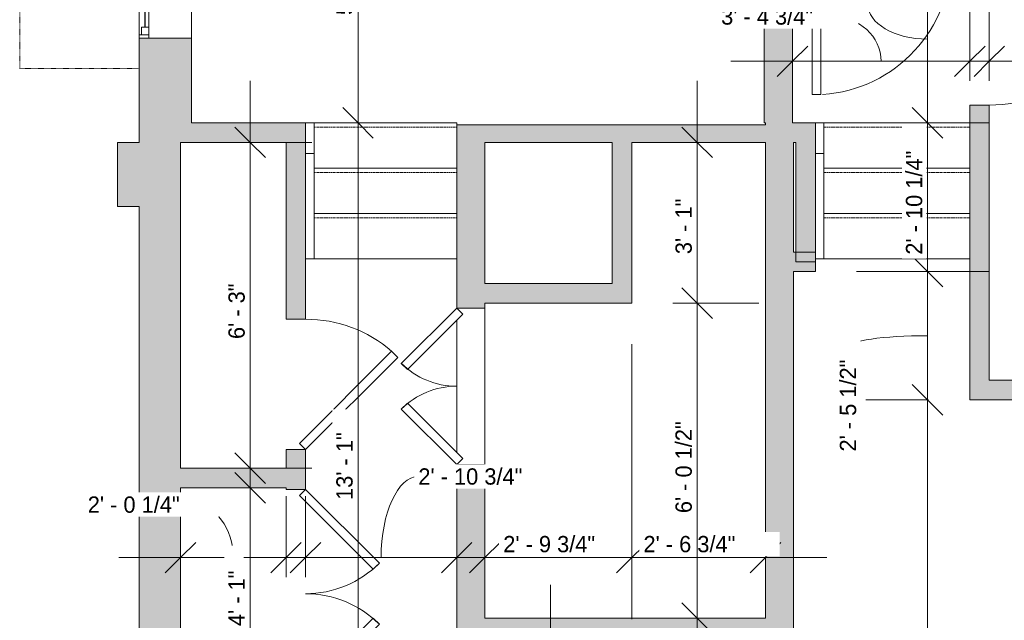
# Model space of a CAD drawing. Header units: inches. Extents: x -268 to 77, y -121 to 756.
# Tile 2 of 7: x -268 to -42, y 29 to 167. Entities that reach past the tile are written whole.
import ezdxf

# ---------------------------------------------------------------- set-up
doc = ezdxf.new("R2010")
doc.units = ezdxf.units.IN
doc.header["$MEASUREMENT"] = 0
doc.linetypes.add('Dash', pattern=[0.23622, 0.11811, -0.11811])
doc.linetypes.add('Overhead', pattern=[0.15625, 0.09375, -0.0625])
for name, color, linetype, lineweight in [('A-ANNO-DIMS', 211, 'Continuous', 9), ('A-ANNO-DIMS-120', 211, 'Continuous', 9), ('A-AREA', 32, 'Continuous', 9), ('A-DOOR', 31, 'Continuous', 9), ('A-FLOR', 192, 'Continuous', 9), ('A-FLOR-HRAL', 11, 'Continuous', 9), ('A-GLAZ', 151, 'Continuous', 9), ('A-WALL', 90, 'Continuous', 9), ('A-WALL-PATT', 111, 'Continuous', 9), ('S-STRS', 90, 'Continuous', 9)]:
    doc.layers.add(name, color=color, linetype=linetype, lineweight=lineweight)
doc.styles.add('Inter', font='txt', dxfattribs={"height": 3.75})
doc.dimstyles.new('Linear_-_1_32__Inter__Imperial__SMALL', dxfattribs={"dimscale": 12, "dimtxt": 4.967999, "dimasz": 0.585938, "dimexe": 1.181102, "dimexo": 0.787402, "dimgap": 0, "dimtad": 1, "dimrnd": 0.25, "dimzin": 1, "dimdsep": 46, "dimlunit": 4, "dimtxsty": 'Inter', "dimblk1": 'OBLIQUE', "dimblk2": 'OBLIQUE', "dimsah": 1, "dimcen": 0.09, "dimdle": 1.181102, "dimazin": 0, "dimtfac": 1, "dimtdec": 4, "dimtix": 1, "dimtmove": 0, "dimatfit": 3, "dimfxl": 1, "dimtvp": 1, "dimtfill": 1, "dimfrac": 2, "dimtolj": 1, "dimtzin": 0, "dimarcsym": 2})
doc.dimstyles.new('Linear_-_1_32__Inter__Imperial__SMALL_1', dxfattribs={"dimscale": 12, "dimtxt": 4.967999, "dimasz": 0.585938, "dimexe": 1.181102, "dimexo": 0.787402, "dimgap": 0, "dimtad": 1, "dimrnd": 0.25, "dimzin": 1, "dimdsep": 46, "dimlunit": 4, "dimtxsty": 'Inter', "dimblk1": 'OBLIQUE', "dimblk2": 'OBLIQUE', "dimsah": 1, "dimcen": 0.09, "dimdle": 1.181102, "dimazin": 0, "dimtfac": 1, "dimtdec": 4, "dimtix": 1, "dimtmove": 1, "dimatfit": 3, "dimfxl": 1, "dimtvp": 1, "dimtfill": 1, "dimfrac": 2, "dimtolj": 1, "dimtzin": 0, "dimarcsym": 2})

# ---------------------------------------------------------------- blocks, each defined once
blk = doc.blocks.new('Top Rail Type - Top Rail_Internal_-4253303-Lower Floor Dimension Plan')
at = {"layer": 'A-FLOR-HRAL'}
for p, q in [((-202.48, 143.5), (-200.52, 143.5)), ((-202.48, 136.45), (-202.48, 143.5)), ((-200.52, 143.5), (-200.52, 136.45)), ((-200.52, 136.45), (-202.48, 136.45))]:
    blk.add_line(p, q, dxfattribs=at)
blk = doc.blocks.new('Top Rail Type - Top Rail_Internal_-V1-Lower Floor Dimension Plan')
at = {"layer": 'A-FLOR-HRAL'}
for p, q in [((-200.52, 143.5), (-202.48, 143.5)), ((-202.48, 143.5), (-202.48, 112.21)), ((-200.52, 143.5), (-200.52, 112.21)), ((-200.52, 112.21), (-202.48, 112.21))]:
    blk.add_line(p, q, dxfattribs=at)
blk = doc.blocks.new('Top Rail Type - Top Rail_Internal_-4253370-Lower Floor Dimension Plan')
at = {"layer": 'A-FLOR-HRAL'}
for p, q in [((-85.23, 143.5), (-83.27, 143.5)), ((-85.23, 136.45), (-85.23, 143.5)), ((-83.27, 143.5), (-83.27, 136.45)), ((-83.27, 136.45), (-85.23, 136.45))]:
    blk.add_line(p, q, dxfattribs=at)
blk = doc.blocks.new('Top Rail Type - Top Rail_Internal_-V2-Lower Floor Dimension Plan')
at = {"layer": 'A-FLOR-HRAL'}
for p, q in [((-83.27, 143.5), (-85.23, 143.5)), ((-85.23, 143.5), (-85.23, 112.21)), ((-83.27, 143.5), (-83.27, 112.21)), ((-83.27, 112.21), (-85.23, 112.21))]:
    blk.add_line(p, q, dxfattribs=at)
blk = doc.blocks.new('Planitar - Single Door_Flush Panel - 2_-8_ x 6_-8_-4239218-Lower Floor Dimension Plan')
at = {"layer": 'A-DOOR', "lineweight": 18}
for p, q in [((13.99, 3.25), (13.99, 35.25)), ((16, 35.25), (13.99, 35.25)), ((16, 3.25), (16, 35.25)), ((16, 3.25), (13.99, 3.25))]:
    blk.add_line(p, q, dxfattribs=at)
at = {"layer": 'A-DOOR'}
blk.add_arc((15.77, 3.55), 31.77, 93.8608, 180.5412, dxfattribs=at)
blk = doc.blocks.new('Planitar - Single Door_Flush Panel - 2_-6_ x 6_-8_-4264625-Lower Floor Dimension Plan')
at = {"layer": 'A-DOOR', "lineweight": 18}
for p, q in [((12.99, -2.25), (12.99, -32.25)), ((15, -2.25), (12.99, -2.25)), ((15, -2.25), (15, -32.25)), ((15, -32.25), (12.99, -32.25))]:
    blk.add_line(p, q, dxfattribs=at)
at = {"layer": 'A-DOOR'}
blk.add_arc((14.77, -2.55), 29.77, 179.4225, 266.009, dxfattribs=at)
blk = doc.blocks.new('Planitar-Fixed - Default 1-4266130-Lower Floor Dimension Plan')
at = {"layer": 'A-GLAZ', "lineweight": 18}
for p, q in [((-35, 6.51), (-34.25, 6.51)), ((-34.25, 6.51), (-34.25, 4.28)), ((-34.25, 6.01), (-32.52, 6.01)), ((-32.52, 6.01), (-32.52, 4.28)), ((32.52, 6.01), (32.52, 4.28)), ((34.25, 6.01), (32.52, 6.01)), ((34.25, 6.51), (34.25, 4.28)), ((34.96, 6.51), (34.25, 6.51)), ((-34.25, 4.28), (-32.52, 4.28)), ((32.52, 4.28), (34.25, 4.28)), ((-35, -5.49), (-33.74, -5.49)), ((35, -5.49), (33.74, -5.49))]:
    blk.add_line(p, q, dxfattribs=at)
at = {"layer": 'A-GLAZ'}
for p, q in [((-35, 6.51), (35, 6.51)), ((-35, 6.51), (-35, 4.28)), ((35, 4.28), (35, 6.51)), ((35, 4.28), (-35, 4.28)), ((-35, 4.28), (-35, -5.49)), ((35, 4.28), (-35, 4.28)), ((-35, 4.28), (35, 4.28)), ((-35, 4.28), (-35, -5.49)), ((35, -5.49), (35, 4.28)), ((35, -5.49), (35, 4.28)), ((-35, -5.49), (35, -5.49)), ((35, -5.49), (-35, -5.49))]:
    blk.add_line(p, q, dxfattribs=at)
at = {"layer": 'A-GLAZ', "lineweight": 25}
blk.add_line((-32.52, 5.15), (32.52, 5.15), dxfattribs=at)
blk = doc.blocks.new('Planitar - Single Door_Flush Panel - 2_-6_ x 6_-8_ 45-4266296-Lower Floor Dimension Plan')
at = {"layer": 'A-DOOR', "lineweight": 18}
for p, q in [((-6.21, 23.46), (-7.63, 22.04)), ((15, 2.25), (-6.21, 23.46)), ((13.58, 0.83), (-7.63, 22.04)), ((15, 2.25), (13.58, 0.83))]:
    blk.add_line(p, q, dxfattribs=at)
at = {"layer": 'A-DOOR'}
blk.add_arc((14.46, 2.55), 29.46, 138.5745, 180.5753, dxfattribs=at)
blk = doc.blocks.new('Planitar - Double Door_Flush Panel - 3_-0_ x 6_-8_-4388888-Lower Floor Dimension Plan')
at = {"layer": 'A-DOOR', "lineweight": 18}
for p, q in [((-18, 3.25), (-5.27, 15.98)), ((-5.27, 15.98), (-3.88, 14.59)), ((5.27, 15.98), (3.88, 14.59)), ((18, 3.25), (5.27, 15.98)), ((-3.88, 14.59), (-16.61, 1.86)), ((3.88, 14.59), (16.61, 1.86)), ((-16.61, 1.86), (-18, 3.25)), ((16.61, 1.86), (18, 3.25))]:
    blk.add_line(p, q, dxfattribs=at)
at = {"layer": 'A-DOOR'}
for centre, start, end in [((-18, 3.25), 0, 45), ((18, 3.25), 135, 180)]:
    blk.add_arc(centre, 18, start, end, dxfattribs=at)
blk = doc.blocks.new('Planitar - Double Door_Flush Panel - 4_-0_ x 6_-8_-4388903-Lower Floor Dimension Plan')
at = {"layer": 'A-DOOR', "lineweight": 18}
for p, q in [((-24, 2.25), (-7.03, 19.22)), ((-7.03, 19.22), (-5.64, 17.83)), ((7.03, 19.22), (5.64, 17.83)), ((24, 2.25), (7.03, 19.22)), ((-5.64, 17.83), (-22.61, 0.86)), ((5.64, 17.83), (22.61, 0.86)), ((-22.61, 0.86), (-24, 2.25)), ((22.61, 0.86), (24, 2.25))]:
    blk.add_line(p, q, dxfattribs=at)
at = {"layer": 'A-DOOR'}
for centre, start, end in [((-24, 2.25), 0, 45), ((24, 2.25), 135, 180)]:
    blk.add_arc(centre, 24, start, end, dxfattribs=at)
blk = doc.blocks.new('DIMBLOCK1-Lower Floor Dimension Plan')
at = {"layer": 'A-ANNO-DIMS-120', "lineweight": 35}
for p, q in [((-190.44, 208.5), (-193.95, 212.02)), ((-190.44, 208.5), (-186.92, 204.98)), ((-190.44, 143.5), (-193.95, 147.02)), ((-190.44, 143.5), (-186.92, 139.98))]:
    blk.add_line(p, q, dxfattribs=at)
at = {"layer": 'A-ANNO-DIMS-120'}
for p, q in [((-106.45, 208.5), (-204.61, 208.5)), ((-190.44, 129.33), (-190.44, 208.5)), ((-190.44, 208.5), (-106.45, 208.5)), ((-193.05, 143.5), (-176.26, 143.5)), ((-190.44, 143.5), (-193.05, 143.5))]:
    blk.add_line(p, q, dxfattribs=at)
at = {"layer": 'A-ANNO-DIMS-120', "color": 0, "insert": (-195.43, 168.3), "char_height": 3.75, "width": 18.481, "attachment_point": 1, "rotation": 90, "line_spacing_factor": 0.9936, "style": 'Inter', "bg_fill": 3, "box_fill_scale": 1.25, "bg_fill_color": 256, "bg_fill_true_color": 13158600, "bg_fill_transparency": 0}
blk.add_mtext('5\' - 5"', dxfattribs=at)
blk = doc.blocks.new('_Oblique')
at = {"color": 0, "linetype": 'ByBlock', "lineweight": -2}
blk.add_line((-0.5, -0.5), (0.5, 0.5), dxfattribs=at)
blk = doc.blocks.new('DIMBLOCK25-Lower Floor Dimension Plan')
at = {"layer": 'A-ANNO-DIMS-120'}
for p, q in [((-45.25, 153.17), (-45.25, 171.82)), ((37.5, 148.2), (37.5, 171.82)), ((-59.42, 157.65), (51.67, 157.65)), ((-45.25, 157.65), (-45.25, 153.17)), ((37.5, 157.65), (37.5, 148.2))]:
    blk.add_line(p, q, dxfattribs=at)
at = {"layer": 'A-ANNO-DIMS-120', "lineweight": 35}
for p, q in [((-45.25, 157.65), (-41.73, 161.16)), ((37.5, 157.65), (41.02, 161.16)), ((-45.25, 157.65), (-48.77, 154.13)), ((37.5, 157.65), (33.98, 154.13))]:
    blk.add_line(p, q, dxfattribs=at)
at = {"layer": 'A-ANNO-DIMS-120', "color": 0, "insert": (-17.63, 162.64), "char_height": 3.75, "width": 33.0124, "attachment_point": 1, "line_spacing_factor": 0.9936, "style": 'Inter', "bg_fill": 3, "box_fill_scale": 1.25, "bg_fill_color": 256, "bg_fill_true_color": 13158600, "bg_fill_transparency": 0}
blk.add_mtext('6\' - 10 3/4"', dxfattribs=at)
blk = doc.blocks.new('DIMBLOCK26-Lower Floor Dimension Plan')
at = {"layer": 'A-ANNO-DIMS-120'}
for p, q in [((-90.5, 153.17), (-90.5, 171.82)), ((-49.75, 153.17), (-49.75, 171.82)), ((-104.67, 157.65), (-35.58, 157.65)), ((-90.5, 157.65), (-90.5, 153.17)), ((-49.75, 157.65), (-49.75, 153.17))]:
    blk.add_line(p, q, dxfattribs=at)
at = {"layer": 'A-ANNO-DIMS-120', "lineweight": 35}
for p, q in [((-90.5, 157.65), (-86.98, 161.16)), ((-49.75, 157.65), (-46.23, 161.16)), ((-90.5, 157.65), (-94.02, 154.13)), ((-49.75, 157.65), (-53.27, 154.13))]:
    blk.add_line(p, q, dxfattribs=at)
at = {"layer": 'A-ANNO-DIMS-120'}
blk.add_ellipse((-81.4, 157.65), major_axis=(11.27, 0), ratio=0.914461, start_param=0, end_param=1.570796, dxfattribs=at)
at = {"layer": 'A-ANNO-DIMS-120', "color": 0, "insert": (-106.92, 169.84), "char_height": 3.75, "width": 30.6277, "attachment_point": 1, "line_spacing_factor": 0.9936, "style": 'Inter', "bg_fill": 3, "box_fill_scale": 1.25, "bg_fill_color": 256, "bg_fill_true_color": 13158600, "bg_fill_transparency": 0}
blk.add_mtext('3\' - 4 3/4"', dxfattribs=at)
blk = doc.blocks.new('DIMBLOCK28-Lower Floor Dimension Plan')
at = {"layer": 'A-ANNO-DIMS-120', "lineweight": 35}
for p, q in [((-59.44, 79.75), (-62.96, 83.27)), ((-59.44, 79.75), (-55.93, 76.23)), ((-59.44, -84.75), (-62.96, -81.23)), ((-59.44, -84.75), (-55.93, -88.27))]:
    blk.add_line(p, q, dxfattribs=at)
at = {"layer": 'A-ANNO-DIMS-120'}
for p, q in [((-59.2, 79.75), (-73.62, 79.75)), ((-59.44, -84.75), (-59.44, 79.75)), ((-59.44, 79.75), (-59.2, 79.75)), ((-55.8, -84.75), (-73.62, -84.75)), ((-59.44, -84.75), (-55.8, -84.75))]:
    blk.add_line(p, q, dxfattribs=at)
at = {"layer": 'A-ANNO-DIMS-120', "color": 0, "insert": (-64.43, -15.6), "char_height": 3.75, "width": 31.4474, "attachment_point": 1, "rotation": 90, "line_spacing_factor": 0.9936, "style": 'Inter', "bg_fill": 3, "box_fill_scale": 1.25, "bg_fill_color": 256, "bg_fill_true_color": 13158600, "bg_fill_transparency": 0}
blk.add_mtext('13\' - 8 1/2"', dxfattribs=at)
blk = doc.blocks.new('DIMBLOCK29-Lower Floor Dimension Plan')
at = {"layer": 'A-ANNO-DIMS-120', "lineweight": 35}
for p, q in [((-59.44, 109.25), (-62.96, 112.77)), ((-59.44, 109.25), (-55.93, 105.73)), ((-59.44, 79.75), (-62.96, 83.27)), ((-59.44, 79.75), (-55.93, 76.23))]:
    blk.add_line(p, q, dxfattribs=at)
at = {"layer": 'A-ANNO-DIMS-120'}
for p, q in [((-75.8, 109.25), (-45.27, 109.25)), ((-59.44, 109.25), (-75.8, 109.25)), ((-59.44, 79.75), (-59.44, 109.25)), ((-59.2, 79.75), (-73.62, 79.75)), ((-59.44, 79.75), (-59.2, 79.75))]:
    blk.add_line(p, q, dxfattribs=at)
blk.add_ellipse((-59.44, 91.9), major_axis=(-18.3, 0), ratio=0.142221, start_param=4.712389, end_param=6.283185, dxfattribs=at)
at = {"layer": 'A-ANNO-DIMS-120', "color": 0, "insert": (-79.63, 67.86), "char_height": 3.75, "width": 28.8392, "attachment_point": 1, "rotation": 90, "line_spacing_factor": 0.9936, "style": 'Inter', "bg_fill": 3, "box_fill_scale": 1.25, "bg_fill_color": 256, "bg_fill_true_color": 13158600, "bg_fill_transparency": 0}
blk.add_mtext('2\' - 5 1/2"', dxfattribs=at)
blk = doc.blocks.new('DIMBLOCK30-Lower Floor Dimension Plan')
at = {"layer": 'A-ANNO-DIMS-120', "lineweight": 35}
for p, q in [((-59.44, 143.5), (-62.96, 147.02)), ((-59.44, 143.5), (-55.93, 139.98)), ((-59.44, 109.25), (-62.96, 112.77)), ((-59.44, 109.25), (-55.93, 105.73))]:
    blk.add_line(p, q, dxfattribs=at)
at = {"layer": 'A-ANNO-DIMS-120'}
for p, q in [((-75.8, 143.5), (-45.27, 143.5)), ((-59.44, 143.5), (-75.8, 143.5)), ((-59.44, 109.25), (-59.44, 143.5)), ((-75.8, 109.25), (-45.27, 109.25)), ((-59.44, 109.25), (-75.8, 109.25))]:
    blk.add_line(p, q, dxfattribs=at)
at = {"layer": 'A-ANNO-DIMS-120', "color": 0, "insert": (-64.43, 113.15), "char_height": 3.75, "width": 31.7455, "attachment_point": 1, "rotation": 90, "line_spacing_factor": 0.9936, "style": 'Inter', "bg_fill": 3, "box_fill_scale": 1.25, "bg_fill_color": 256, "bg_fill_true_color": 13158600, "bg_fill_transparency": 0}
blk.add_mtext('2\' - 10 1/4"', dxfattribs=at)
blk = doc.blocks.new('DIMBLOCK31-Lower Floor Dimension Plan')
at = {"layer": 'A-ANNO-DIMS-120'}
for p, q in [((-59.44, 143.5), (-59.44, 196.17)), ((-54.97, 182), (-73.62, 182)), ((-59.44, 182), (-54.97, 182)), ((-75.8, 143.5), (-45.27, 143.5)), ((-59.44, 143.5), (-75.8, 143.5))]:
    blk.add_line(p, q, dxfattribs=at)
at = {"layer": 'A-ANNO-DIMS-120', "lineweight": 35}
for p, q in [((-59.44, 182), (-62.96, 185.52)), ((-59.44, 182), (-55.93, 178.48)), ((-59.44, 143.5), (-62.96, 147.02)), ((-59.44, 143.5), (-55.93, 139.98))]:
    blk.add_line(p, q, dxfattribs=at)
at = {"layer": 'A-ANNO-DIMS-120'}
blk.add_ellipse((-59.44, 170.87), major_axis=(-13.79, 0), ratio=0.588878, start_param=0, end_param=1.570796, dxfattribs=at)
at = {"layer": 'A-ANNO-DIMS-120', "color": 0, "insert": (-75.12, 170.87), "char_height": 3.75, "width": 28.9138, "attachment_point": 1, "rotation": 90, "line_spacing_factor": 0.9936, "style": 'Inter', "bg_fill": 3, "box_fill_scale": 1.25, "bg_fill_color": 256, "bg_fill_true_color": 13158600, "bg_fill_transparency": 0}
blk.add_mtext('3\' - 2 1/2"', dxfattribs=at)
blk = doc.blocks.new('DIMBLOCK39-Lower Floor Dimension Plan')
at = {"layer": 'A-ANNO-DIMS-120'}
for p, q in [((-146.17, -27.67), (-146.17, 37.17)), ((-141.69, 23), (-160.34, 23)), ((-146.17, 23), (-141.69, 23)), ((-141.69, -13.5), (-160.34, -13.5)), ((-146.17, -13.5), (-141.69, -13.5))]:
    blk.add_line(p, q, dxfattribs=at)
at = {"layer": 'A-ANNO-DIMS-120', "lineweight": 35}
for p, q in [((-146.17, 23), (-149.68, 26.52)), ((-146.17, 23), (-142.65, 19.48)), ((-146.17, -13.5), (-149.68, -9.98)), ((-146.17, -13.5), (-142.65, -17.02))]:
    blk.add_line(p, q, dxfattribs=at)
at = {"layer": 'A-ANNO-DIMS-120', "color": 0, "insert": (-151.16, -7.33), "char_height": 3.75, "width": 28.9883, "attachment_point": 1, "rotation": 90, "line_spacing_factor": 0.9936, "style": 'Inter', "bg_fill": 3, "box_fill_scale": 1.25, "bg_fill_color": 256, "bg_fill_true_color": 13158600, "bg_fill_transparency": 0}
blk.add_mtext('3\' - 0 1/2"', dxfattribs=at)
blk = doc.blocks.new('DIMBLOCK48-Lower Floor Dimension Plan')
at = {"layer": 'A-ANNO-DIMS-120'}
for p, q in [((-231.25, 38.95), (-231.25, 57.6)), ((-207, 38.95), (-207, 57.6)), ((-245.42, 43.43), (-192.83, 43.43)), ((-231.25, 43.43), (-231.25, 38.95)), ((-207, 43.43), (-207, 38.95))]:
    blk.add_line(p, q, dxfattribs=at)
at = {"layer": 'A-ANNO-DIMS-120', "lineweight": 35}
for p, q in [((-231.25, 43.43), (-227.73, 46.94)), ((-207, 43.43), (-203.48, 46.94)), ((-231.25, 43.43), (-234.77, 39.91)), ((-207, 43.43), (-210.52, 39.91))]:
    blk.add_line(p, q, dxfattribs=at)
at = {"layer": 'A-ANNO-DIMS-120'}
blk.add_ellipse((-228.25, 43.43), major_axis=(0, 12.19), ratio=0.748478, start_param=4.712389, end_param=6.283185, dxfattribs=at)
at = {"layer": 'A-ANNO-DIMS-120', "color": 0, "insert": (-252.59, 57.51), "char_height": 3.75, "width": 29.2118, "attachment_point": 1, "line_spacing_factor": 0.9936, "style": 'Inter', "bg_fill": 3, "box_fill_scale": 1.25, "bg_fill_color": 256, "bg_fill_true_color": 13158600, "bg_fill_transparency": 0}
blk.add_mtext('2\' - 0 1/4"', dxfattribs=at)
blk = doc.blocks.new('DIMBLOCK49-Lower Floor Dimension Plan')
at = {"layer": 'A-ANNO-DIMS-120'}
for p, q in [((-215.26, -3.67), (-215.26, 73.67)), ((-210.79, 59.5), (-229.44, 59.5)), ((-215.26, 59.5), (-210.79, 59.5)), ((-210.79, 10.5), (-229.44, 10.5)), ((-215.26, 10.5), (-210.79, 10.5))]:
    blk.add_line(p, q, dxfattribs=at)
at = {"layer": 'A-ANNO-DIMS-120', "lineweight": 35}
for p, q in [((-215.26, 59.5), (-218.78, 63.02)), ((-215.26, 59.5), (-211.75, 55.98)), ((-215.26, 10.5), (-218.78, 14.02)), ((-215.26, 10.5), (-211.75, 6.98))]:
    blk.add_line(p, q, dxfattribs=at)
at = {"layer": 'A-ANNO-DIMS-120', "color": 0, "insert": (-220.25, 27.67), "char_height": 3.75, "width": 17.5867, "attachment_point": 1, "rotation": 90, "line_spacing_factor": 0.9936, "style": 'Inter', "bg_fill": 3, "box_fill_scale": 1.25, "bg_fill_color": 256, "bg_fill_true_color": 13158600, "bg_fill_transparency": 0}
blk.add_mtext('4\' - 1"', dxfattribs=at)
blk = doc.blocks.new('DIMBLOCK50-Lower Floor Dimension Plan')
at = {"layer": 'A-ANNO-DIMS-120'}
for p, q in [((-215.26, 153.17), (-215.26, 49.83)), ((-219.74, 139), (-201.09, 139)), ((-215.26, 139), (-219.74, 139)), ((-219.74, 64), (-201.09, 64)), ((-215.26, 64), (-219.74, 64))]:
    blk.add_line(p, q, dxfattribs=at)
at = {"layer": 'A-ANNO-DIMS-120', "lineweight": 35}
for p, q in [((-215.26, 139), (-218.78, 142.52)), ((-215.26, 139), (-211.75, 135.48)), ((-215.26, 64), (-218.78, 67.52)), ((-215.26, 64), (-211.75, 60.48))]:
    blk.add_line(p, q, dxfattribs=at)
at = {"layer": 'A-ANNO-DIMS-120', "color": 0, "insert": (-220.25, 93.74), "char_height": 3.75, "width": 18.63, "attachment_point": 1, "rotation": 90, "line_spacing_factor": 0.9936, "style": 'Inter', "bg_fill": 3, "box_fill_scale": 1.25, "bg_fill_color": 256, "bg_fill_true_color": 13158600, "bg_fill_transparency": 0}
blk.add_mtext('6\' - 3"', dxfattribs=at)
blk = doc.blocks.new('DIMBLOCK51-Lower Floor Dimension Plan')
at = {"layer": 'A-ANNO-DIMS-120'}
for p, q in [((-202.5, 38.95), (-202.5, 57.6)), ((-167.75, 38.95), (-167.75, 57.6)), ((-216.67, 43.43), (-153.58, 43.43)), ((-202.5, 43.43), (-202.5, 38.95)), ((-167.75, 43.43), (-167.75, 38.95))]:
    blk.add_line(p, q, dxfattribs=at)
at = {"layer": 'A-ANNO-DIMS-120', "lineweight": 35}
for p, q in [((-202.5, 43.43), (-198.98, 46.94)), ((-167.75, 43.43), (-164.23, 46.94)), ((-202.5, 43.43), (-206.02, 39.91)), ((-167.75, 43.43), (-171.27, 39.91))]:
    blk.add_line(p, q, dxfattribs=at)
at = {"layer": 'A-ANNO-DIMS-120'}
blk.add_ellipse((-176.56, 43.43), major_axis=(0, 18.67), ratio=0.458593, start_param=0, end_param=1.570796, dxfattribs=at)
at = {"layer": 'A-ANNO-DIMS-120', "color": 0, "insert": (-176.56, 63.98), "char_height": 3.75, "width": 33.0124, "attachment_point": 1, "line_spacing_factor": 0.9936, "style": 'Inter', "bg_fill": 3, "box_fill_scale": 1.25, "bg_fill_color": 256, "bg_fill_true_color": 13158600, "bg_fill_transparency": 0}
blk.add_mtext('2\' - 10 3/4"', dxfattribs=at)
blk = doc.blocks.new('DIMBLOCK52-Lower Floor Dimension Plan')
at = {"layer": 'A-ANNO-DIMS-120'}
for p, q in [((-190.44, 157.67), (-190.44, -27.67)), ((-193.05, 143.5), (-176.26, 143.5)), ((-190.44, 143.5), (-193.05, 143.5)), ((-194.92, -13.5), (-176.26, -13.5)), ((-190.44, -13.5), (-194.92, -13.5))]:
    blk.add_line(p, q, dxfattribs=at)
at = {"layer": 'A-ANNO-DIMS-120', "lineweight": 35}
for p, q in [((-190.44, 143.5), (-193.95, 147.02)), ((-190.44, 143.5), (-186.92, 139.98)), ((-190.44, -13.5), (-193.95, -9.98)), ((-190.44, -13.5), (-186.92, -17.02))]:
    blk.add_line(p, q, dxfattribs=at)
at = {"layer": 'A-ANNO-DIMS-120', "color": 0, "insert": (-195.43, 56.71), "char_height": 3.75, "width": 19.8968, "attachment_point": 1, "rotation": 90, "line_spacing_factor": 0.9936, "style": 'Inter', "bg_fill": 3, "box_fill_scale": 1.25, "bg_fill_color": 256, "bg_fill_true_color": 13158600, "bg_fill_transparency": 0}
blk.add_mtext('13\' - 1"', dxfattribs=at)
blk = doc.blocks.new('DIMBLOCK53-Lower Floor Dimension Plan')
at = {"layer": 'A-ANNO-DIMS-120'}
for p, q in [((-127.5, 92.55), (-127.5, 29.26)), ((-127.5, 43.43), (-127.5, 92.55)), ((-161.25, 38.95), (-161.25, 57.6)), ((-175.42, 43.43), (-127.5, 43.43)), ((-161.25, 43.43), (-161.25, 38.95))]:
    blk.add_line(p, q, dxfattribs=at)
at = {"layer": 'A-ANNO-DIMS-120', "lineweight": 35}
for p, q in [((-161.25, 43.43), (-157.73, 46.94)), ((-127.5, 43.43), (-123.98, 46.94)), ((-161.25, 43.43), (-164.77, 39.91)), ((-127.5, 43.43), (-131.02, 39.91))]:
    blk.add_line(p, q, dxfattribs=at)
at = {"layer": 'A-ANNO-DIMS-120', "color": 0, "insert": (-157.04, 48.42), "char_height": 3.75, "width": 30.4042, "attachment_point": 1, "line_spacing_factor": 0.9936, "style": 'Inter', "bg_fill": 3, "box_fill_scale": 1.25, "bg_fill_color": 256, "bg_fill_true_color": 13158600, "bg_fill_transparency": 0}
blk.add_mtext('2\' - 9 3/4"', dxfattribs=at)
blk = doc.blocks.new('DIMBLOCK54-Lower Floor Dimension Plan')
at = {"layer": 'A-ANNO-DIMS-120'}
for p, q in [((-127.5, 92.55), (-127.5, 29.26)), ((-127.5, 43.43), (-127.5, 92.55)), ((-96.75, 38.95), (-96.75, 57.6)), ((-127.5, 43.43), (-82.58, 43.43)), ((-96.75, 43.43), (-96.75, 38.95))]:
    blk.add_line(p, q, dxfattribs=at)
at = {"layer": 'A-ANNO-DIMS-120', "lineweight": 35}
for p, q in [((-127.5, 43.43), (-123.98, 46.94)), ((-96.75, 43.43), (-93.23, 46.94)), ((-127.5, 43.43), (-131.02, 39.91)), ((-96.75, 43.43), (-100.27, 39.91))]:
    blk.add_line(p, q, dxfattribs=at)
at = {"layer": 'A-ANNO-DIMS-120', "color": 0, "insert": (-124.79, 48.42), "char_height": 3.75, "width": 30.4042, "attachment_point": 1, "line_spacing_factor": 0.9936, "style": 'Inter', "bg_fill": 3, "box_fill_scale": 1.25, "bg_fill_color": 256, "bg_fill_true_color": 13158600, "bg_fill_transparency": 0}
blk.add_mtext('2\' - 6 3/4"', dxfattribs=at)
blk = doc.blocks.new('DIMBLOCK55-Lower Floor Dimension Plan')
at = {"layer": 'A-ANNO-DIMS-120'}
for p, q in [((-112.44, 153.17), (-112.44, 102)), ((-116.91, 139), (-98.26, 139)), ((-112.44, 139), (-116.91, 139)), ((-118.05, 102), (-98.26, 102)), ((-112.44, 102), (-118.05, 102))]:
    blk.add_line(p, q, dxfattribs=at)
at = {"layer": 'A-ANNO-DIMS-120', "lineweight": 35}
for p, q in [((-112.44, 139), (-115.95, 142.52)), ((-112.44, 139), (-108.92, 135.48)), ((-112.44, 102), (-115.95, 105.52)), ((-112.44, 102), (-108.92, 98.48))]:
    blk.add_line(p, q, dxfattribs=at)
at = {"layer": 'A-ANNO-DIMS-120', "color": 0, "insert": (-117.43, 113.27), "char_height": 3.75, "width": 17.3632, "attachment_point": 1, "rotation": 90, "line_spacing_factor": 0.9936, "style": 'Inter', "bg_fill": 3, "box_fill_scale": 1.25, "bg_fill_color": 256, "bg_fill_true_color": 13158600, "bg_fill_transparency": 0}
blk.add_mtext('3\' - 1"', dxfattribs=at)
blk = doc.blocks.new('DIMBLOCK56-Lower Floor Dimension Plan')
at = {"layer": 'A-ANNO-DIMS-120', "lineweight": 35}
for p, q in [((-112.44, 102), (-115.95, 105.52)), ((-112.44, 102), (-108.92, 98.48)), ((-112.44, 29.5), (-115.95, 33.02)), ((-112.44, 29.5), (-108.92, 25.98))]:
    blk.add_line(p, q, dxfattribs=at)
at = {"layer": 'A-ANNO-DIMS-120'}
for p, q in [((-118.05, 102), (-98.26, 102)), ((-112.44, 102), (-118.05, 102)), ((-112.44, 102), (-112.44, 15.33)), ((-116.91, 29.5), (-98.26, 29.5)), ((-112.44, 29.5), (-116.91, 29.5))]:
    blk.add_line(p, q, dxfattribs=at)
at = {"layer": 'A-ANNO-DIMS-120', "color": 0, "insert": (-117.43, 53.67), "char_height": 3.75, "width": 28.9883, "attachment_point": 1, "rotation": 90, "line_spacing_factor": 0.9936, "style": 'Inter', "bg_fill": 3, "box_fill_scale": 1.25, "bg_fill_color": 256, "bg_fill_true_color": 13158600, "bg_fill_transparency": 0}
blk.add_mtext('6\' - 0 1/2"', dxfattribs=at)

msp = doc.modelspace()

# ---------------------------------------------------------------- hatches: boundary and pattern name
at = {"layer": 'A-WALL-PATT'}
h = msp.add_hatch(color=9, dxfattribs=at)
h.paths.add_polyline_path([(-238.518, 145.25), (-228.75, 145.25), (-228.75, 163), (-240.75, 163), (-240.75, 145.25)], flags=0)
h.paths.add_polyline_path([(-240.75, 233), (-228.75, 233), (-228.75, 250.188), (-240.75, 250.188)], flags=0)
h.paths.add_polyline_path([(-228.75, 280.188), (-228.75, 334.75), (-240.75, 334.75), (-240.75, 280.188)], flags=0)
h = msp.add_hatch(color=9, dxfattribs=at)
h.paths.add_polyline_path([(-45.25, 143), (-45.25, 147.594), (-49.75, 147.594), (-49.75, 143)], flags=0)
h.paths.add_polyline_path([(-49.75, 177.594), (-45.25, 177.594), (-45.25, 218.25), (-49.75, 218.25), (-49.75, 182)], flags=0)
h.paths.add_polyline_path([(-45.25, 248.25), (-45.25, 261.438), (-49.75, 261.438), (-49.75, 248.25)], flags=0)
h.paths.add_polyline_path([(-49.75, 291.438), (-45.25, 291.438), (-45.25, 332.25), (-49.75, 332.25), (-49.75, 317.288)], flags=0)
for points in [[(-90.5, 143.5), (-90.5, 185.25), (-97, 185.25), (-97, 143.5), (-95.75, 143.5)], [(-228.75, 139), (-228.75, 145.25), (-240.75, 145.25), (-240.75, 139), (-231.25, 139)], [(-207, 139), (-202.5, 139), (-202.5, 143.5), (-228.75, 143.5), (-228.75, 139)], [(-96.75, 139), (-96.75, 143), (-161.25, 143), (-161.25, 139), (-127.5, 139)], [(-90.25, 139), (-85.25, 139), (-85.25, 143.5), (-96.75, 143.5), (-96.75, 139), (-95.75, 139)], [(-45.25, 84.25), (-45.25, 143), (-49.75, 143), (-49.75, 84.25)], [(-240.75, 124.25), (-231.25, 124.25), (-231.25, 139), (-245.75, 139), (-245.75, 124.25)], [(-127.5, 102), (-127.5, 139), (-132, 139), (-132, 102)], [(-95.75, 29.5), (-90.25, 29.5), (-90.25, 139), (-96.75, 139), (-96.75, 29.5)], [(-85.25, 111.5), (-85.25, 139), (-89.75, 139), (-89.75, 111.5)], [(-240.75, 10.5), (-231.25, 10.5), (-231.25, 124.25), (-240.75, 124.25), (-240.75, 71.844)], [(-85.25, 109.25), (-85.25, 113.75), (-90.25, 113.75), (-90.25, 109.25)], [(-132, 102), (-132, 106.5), (-161.25, 106.5), (-161.25, 102)], [(37.5, 79.75), (37.5, 84.25), (-49.75, 84.25), (-49.75, 79.75), (-0.875, 79.75)], [(-207, 59.5), (-207, 64), (-231.25, 64), (-231.25, 59.5)], [(-94.75, 23), (-90.25, 23), (-90.25, 29.5), (-163.25, 29.5), (-163.25, 23), (-95.75, 23)]]:
    msp.add_hatch(color=9, dxfattribs=at).paths.add_polyline_path(points, flags=0)
h = msp.add_hatch(color=9, dxfattribs=at)
h.paths.add_polyline_path([(-167.75, 29.5), (-161.25, 29.5), (-161.25, 64.875), (-167.75, 64.875)], flags=0)
h.paths.add_polyline_path([(-161.25, 100.875), (-161.25, 143), (-167.75, 143), (-167.75, 100.875)], flags=0)
h = msp.add_hatch(color=9, dxfattribs=at)
h.paths.add_polyline_path([(-202.5, -18), (-202.5, 11.125), (-207, 11.125), (-207, -18)], flags=0)
h.paths.add_polyline_path([(-207, 59.125), (-202.5, 59.125), (-202.5, 68.281), (-207, 68.281), (-207, 59.5)], flags=0)
h.paths.add_polyline_path([(-202.5, 98.281), (-202.5, 139), (-207, 139), (-207, 98.281)], flags=0)
h = msp.add_hatch(color=9, dxfattribs=at)
h.paths.add_polyline_path([(-167.75, -48.5), (-163.25, -48.5), (-163.25, -10.75), (-167.75, -10.75), (-167.75, -18)], flags=0)
h.paths.add_polyline_path([(-167.75, 21.25), (-163.25, 21.25), (-163.25, 29.5), (-167.75, 29.5)], flags=0)

# ---------------------------------------------------------------- linework, layer by layer
at = {"layer": 'A-AREA', "linetype": 'Dash'}
for p, q in [((-268.25, 171.741), (-268.25, 156.03)), ((-268.25, 156.03), (-240.75, 156.03))]:
    msp.add_line(p, q, dxfattribs=at)
at = {"layer": 'A-FLOR'}
for p, q in [((-167.75, 112.208), (-200.516, 112.208)), ((-49.75, 112.208), (-83.266, 112.208))]:
    msp.add_line(p, q, dxfattribs=at)
at = {"layer": 'A-WALL'}
for p, q in [((-97, 208.5), (-97, 143.5)), ((-90.5, 143.5), (-90.5, 182)), ((-240.75, 163), (-240.75, 139)), ((-228.75, 143.5), (-228.75, 163)), ((-49.75, 147.594), (-49.75, 79.75)), ((-45.25, 147.594), (-49.75, 147.594)), ((-45.25, 84.25), (-45.25, 147.594)), ((-202.5, 143.5), (-228.75, 143.5)), ((-202.5, 98.281), (-202.5, 143.5)), ((-167.75, 143), (-167.75, 100.875)), ((-96.75, 143), (-167.75, 143)), ((-97, 143.5), (-96.75, 143.5)), ((-96.75, 143.5), (-96.75, 143)), ((-85.25, 143.5), (-90.5, 143.5)), ((-85.25, 109.25), (-85.25, 143.5)), ((-245.75, 139), (-245.75, 124.25)), ((-240.75, 139), (-245.75, 139)), ((-231.25, 139), (-207, 139)), ((-231.25, 64), (-231.25, 139)), ((-207, 139), (-207, 98.281)), ((-161.25, 106.5), (-161.25, 139)), ((-161.25, 139), (-132, 139)), ((-132, 139), (-132, 106.5)), ((-127.5, 139), (-96.75, 139)), ((-127.5, 102), (-127.5, 139)), ((-96.75, 139), (-96.75, 29.5)), ((-90.25, 113.75), (-90.25, 139)), ((-90.25, 139), (-89.75, 139)), ((-89.75, 139), (-89.75, 111.5)), ((-245.75, 124.25), (-240.75, 124.25)), ((-240.75, 124.25), (-240.75, -112.75)), ((-85.25, 113.75), (-90.25, 113.75)), ((-89.75, 111.5), (-85.25, 111.5)), ((-90.25, 18.75), (-90.25, 109.25)), ((-90.25, 109.25), (-85.25, 109.25)), ((-132, 106.5), (-161.25, 106.5)), ((-161.25, 102), (-161.25, 29.5)), ((-161.25, 102), (-127.5, 102)), ((-167.75, 100.875), (-161.25, 100.875)), ((-207, 98.281), (-202.5, 98.281)), ((-167.75, 67.659), (-167.75, 98.091)), ((37.5, 84.25), (-45.25, 84.25)), ((-49.75, 79.75), (37.5, 79.75)), ((-207, 68.281), (-207, 64)), ((-202.5, 68.281), (-207, 68.281)), ((-202.5, 59.125), (-202.5, 68.281)), ((-207, 64), (-231.25, 64)), ((-167.75, 64.875), (-167.75, 21.25)), ((-161.25, 64.875), (-167.75, 64.875)), ((-231.25, 59.5), (-207, 59.5)), ((-231.25, 10.5), (-231.25, 59.5)), ((-207, 59.5), (-207, 59.125)), ((-207, 59.125), (-202.5, 59.125)), ((-96.75, 29.5), (-161.25, 29.5))]:
    msp.add_line(p, q, dxfattribs=at)
at = {"layer": 'S-STRS'}
for p, q in [((-167.75, 143.5), (-200.516, 143.5)), ((-167.75, 143.5), (-167.75, 143)), ((-49.75, 143.5), (-83.266, 143.5)), ((-167.75, 133.069), (-200.516, 133.069)), ((-49.75, 133.069), (-83.266, 133.069)), ((-167.75, 122.639), (-200.516, 122.639)), ((-49.75, 122.639), (-83.266, 122.639)), ((-167.75, 112.208), (-200.516, 112.208)), ((-49.75, 112.208), (-83.266, 112.208))]:
    msp.add_line(p, q, dxfattribs=at)
at = {"layer": 'S-STRS', "linetype": 'Overhead'}
for p, q in [((-167.75, 142.516), (-200.516, 142.516)), ((-49.75, 142.516), (-83.266, 142.516)), ((-167.75, 132.085), (-200.516, 132.085)), ((-49.75, 132.085), (-83.266, 132.085)), ((-167.75, 121.654), (-200.516, 121.654)), ((-49.75, 121.654), (-83.266, 121.654))]:
    msp.add_line(p, q, dxfattribs=at)

# ---------------------------------------------------------------- block references
at = {"layer": 'A-DOOR'}
for name, p, rotation in [('Planitar - Single Door_Flush Panel - 2_-8_ x 6_-8_-4239218-Lower Floor Dimension Plan', (-69.969, 185.25), 180), ('Planitar - Single Door_Flush Panel - 2_-6_ x 6_-8_-4264625-Lower Floor Dimension Plan', (-47.5, 162.594), 89.99999999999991), ('Planitar - Double Door_Flush Panel - 3_-0_ x 6_-8_-4388888-Lower Floor Dimension Plan', (-164.5, 82.875), 89.99999999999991), ('Planitar - Single Door_Flush Panel - 2_-6_ x 6_-8_ 45-4266296-Lower Floor Dimension Plan', (-204.75, 83.281), 269.9999999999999), ('Planitar - Double Door_Flush Panel - 4_-0_ x 6_-8_-4388903-Lower Floor Dimension Plan', (-204.75, 35.125), 269.9999999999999)]:
    msp.add_blockref(name, p, dxfattribs=dict(at, rotation=rotation))
at = {"layer": 'A-FLOR-HRAL'}
for name in ['Top Rail Type - Top Rail_Internal_-4253303-Lower Floor Dimension Plan', 'Top Rail Type - Top Rail_Internal_-V1-Lower Floor Dimension Plan', 'Top Rail Type - Top Rail_Internal_-4253370-Lower Floor Dimension Plan', 'Top Rail Type - Top Rail_Internal_-V2-Lower Floor Dimension Plan']:
    msp.add_blockref(name, (0, 0), dxfattribs=at)
at = {"layer": 'A-GLAZ', "rotation": 89.99999999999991}
msp.add_blockref('Planitar-Fixed - Default 1-4266130-Lower Floor Dimension Plan', (-234.238, 198), dxfattribs=at)

# ---------------------------------------------------------------- next in the draw order: dimensions: what is measured, and where the dimension line sits
at = {"layer": 'A-ANNO-DIMS'}
for base, p1, p2, override, picture, middle in [((-190.438, 208.5), (-202.5, 143.5), (-97, 208.5), {"dimpost": '<>', "dimfxl": 123.916302}, 'DIMBLOCK1-Lower Floor Dimension Plan', (-192.338, 176)), ((-59.442, 79.75), (-65.25, -84.75), (-49.75, 79.75), {"dimpost": '<>', "dimfxl": 165.228629}, 'DIMBLOCK28-Lower Floor Dimension Plan', (-61.687, -2.5)), ((-146.169, 23), (-151.141, -13.5), (-151.141, 23), {"dimpost": '<>', "dimfxl": 36.5}, 'DIMBLOCK39-Lower Floor Dimension Plan', (-148.414, 4.75))]:
    dim = msp.add_linear_dim(base=base, p1=p1, p2=p2, angle=90, dimstyle='Linear_-_1_32__Inter__Imperial__SMALL', override=override, dxfattribs=at)
    dim.commit()
    dim.dimension.update_dxf_attribs({"geometry": picture, "text_midpoint": middle})
dim = msp.add_linear_dim(base=(37.5, 157.647), p1=(-45.25, 162.619), p2=(37.5, 138.75), dimstyle='Linear_-_1_32__Inter__Imperial__SMALL', override={"dimpost": '<>', "dimfxl": 86.123746}, dxfattribs=at)
dim.commit()
dim.dimension.update_dxf_attribs({"geometry": 'DIMBLOCK25-Lower Floor Dimension Plan', "text_midpoint": (-3.875, 159.892)})
dim = msp.add_linear_dim(base=(-207, 43.428), p1=(-231.25, 48.4), p2=(-207, 48.4), dimstyle='Linear_-_1_32__Inter__Imperial__SMALL_1', override={"dimpost": '<>', "dimfxl": 24.25}, dxfattribs=at)
dim.commit()
dim.dimension.update_dxf_attribs({"geometry": 'DIMBLOCK48-Lower Floor Dimension Plan', "text_midpoint": (-237.988, 55.008), "dimtype": 160})

# ---------------------------------------------------------------- next in the draw order: dimensions: what is measured, and where the dimension line sits
dim = msp.add_linear_dim(base=(-49.75, 157.647), p1=(-90.5, 162.619), p2=(-49.75, 162.619), dimstyle='Linear_-_1_32__Inter__Imperial__SMALL_1', override={"dimpost": '<>', "dimfxl": 40.75}, dxfattribs=at)
dim.commit()
dim.dimension.update_dxf_attribs({"geometry": 'DIMBLOCK26-Lower Floor Dimension Plan', "text_midpoint": (-91.606, 167.342), "dimtype": 160})
dim = msp.add_linear_dim(base=(-59.442, 109.25), p1=(-49.75, 79.75), p2=(-85.25, 109.25), angle=90, dimstyle='Linear_-_1_32__Inter__Imperial__SMALL_1', override={"dimpost": '<>', "dimfxl": 46.15734}, dxfattribs=at)
dim.commit()
dim.dimension.update_dxf_attribs({"geometry": 'DIMBLOCK29-Lower Floor Dimension Plan', "text_midpoint": (-77.132, 82.284), "dimtype": 160, "text_rotation": 90})
dim = msp.add_linear_dim(base=(-215.263, 59.5), p1=(-220.234, 10.5), p2=(-220.234, 59.5), angle=90, dimstyle='Linear_-_1_32__Inter__Imperial__SMALL', override={"dimpost": '<>', "dimfxl": 49}, dxfattribs=at)
dim.commit()
dim.dimension.update_dxf_attribs({"geometry": 'DIMBLOCK49-Lower Floor Dimension Plan', "text_midpoint": (-217.138, 35)})

# ---------------------------------------------------------------- next in the draw order: dimensions: what is measured, and where the dimension line sits
for base, p1, p2, override, picture, middle in [((-215.263, 64), (-210.291, 139), (-210.291, 64), {"dimpost": '<>', "dimfxl": 75}, 'DIMBLOCK50-Lower Floor Dimension Plan', (-217.188, 101.5)), ((-59.442, 143.5), (-85.25, 109.25), (-85.25, 143.5), {"dimpost": '<>', "dimfxl": 34.25}, 'DIMBLOCK30-Lower Floor Dimension Plan', (-61.687, 126.375))]:
    dim = msp.add_linear_dim(base=base, p1=p1, p2=p2, angle=90, dimstyle='Linear_-_1_32__Inter__Imperial__SMALL', override=override, dxfattribs=at)
    dim.commit()
    dim.dimension.update_dxf_attribs({"geometry": picture, "text_midpoint": middle})

# ---------------------------------------------------------------- next in the draw order: dimensions: what is measured, and where the dimension line sits
dim = msp.add_linear_dim(base=(-59.442, 182), p1=(-85.25, 143.5), p2=(-64.414, 182), angle=90, dimstyle='Linear_-_1_32__Inter__Imperial__SMALL_1', override={"dimpost": '<>', "dimfxl": 43.776453}, dxfattribs=at)
dim.commit()
dim.dimension.update_dxf_attribs({"geometry": 'DIMBLOCK31-Lower Floor Dimension Plan', "text_midpoint": (-72.616, 185.325), "dimtype": 160, "text_rotation": 90})
dim = msp.add_linear_dim(base=(-167.75, 43.428), p1=(-202.5, 48.4), p2=(-167.75, 48.4), dimstyle='Linear_-_1_32__Inter__Imperial__SMALL_1', override={"dimpost": '<>', "dimfxl": 34.75}, dxfattribs=at)
dim.commit()
dim.dimension.update_dxf_attribs({"geometry": 'DIMBLOCK51-Lower Floor Dimension Plan', "text_midpoint": (-160.058, 61.482), "dimtype": 160})

# ---------------------------------------------------------------- next in the draw order: dimensions: what is measured, and where the dimension line sits
dim = msp.add_linear_dim(base=(-190.438, -13.5), p1=(-202.5, 143.5), p2=(-185.466, -13.5), angle=90, dimstyle='Linear_-_1_32__Inter__Imperial__SMALL', override={"dimpost": '<>', "dimfxl": 157.921332}, dxfattribs=at)
dim.commit()
dim.dimension.update_dxf_attribs({"geometry": 'DIMBLOCK52-Lower Floor Dimension Plan', "text_midpoint": (-192.363, 65)})

# ---------------------------------------------------------------- next in the draw order: dimensions: what is measured, and where the dimension line sits
dim = msp.add_linear_dim(base=(-127.5, 43.428), p1=(-161.25, 48.4), p2=(-127.5, 102), dimstyle='Linear_-_1_32__Inter__Imperial__SMALL', override={"dimpost": '<>', "dimfxl": 63.340335}, dxfattribs=at)
dim.commit()
dim.dimension.update_dxf_attribs({"geometry": 'DIMBLOCK53-Lower Floor Dimension Plan', "text_midpoint": (-144.375, 45.673)})

# ---------------------------------------------------------------- next in the draw order: dimensions: what is measured, and where the dimension line sits
dim = msp.add_linear_dim(base=(-96.75, 43.428), p1=(-127.5, 102), p2=(-96.75, 48.4), angle=0, dimstyle='Linear_-_1_32__Inter__Imperial__SMALL', override={"dimpost": '<>', "dimfxl": 61.793997}, dxfattribs=at)
dim.commit()
dim.dimension.update_dxf_attribs({"geometry": 'DIMBLOCK54-Lower Floor Dimension Plan', "text_midpoint": (-112.125, 45.673)})

# ---------------------------------------------------------------- next in the draw order: dimensions: what is measured, and where the dimension line sits
dim = msp.add_linear_dim(base=(-112.435, 102), p1=(-107.463, 139), p2=(-127.5, 102), angle=90, dimstyle='Linear_-_1_32__Inter__Imperial__SMALL', override={"dimpost": '<>', "dimfxl": 42.076861}, dxfattribs=at)
dim.commit()
dim.dimension.update_dxf_attribs({"geometry": 'DIMBLOCK55-Lower Floor Dimension Plan', "text_midpoint": (-114.361, 120.5)})

# ---------------------------------------------------------------- next in the draw order: dimensions: what is measured, and where the dimension line sits
dim = msp.add_linear_dim(base=(-112.435, 29.5), p1=(-127.5, 102), p2=(-107.463, 29.5), angle=90, dimstyle='Linear_-_1_32__Inter__Imperial__SMALL', override={"dimpost": '<>', "dimfxl": 75.217766}, dxfattribs=at)
dim.commit()
dim.dimension.update_dxf_attribs({"geometry": 'DIMBLOCK56-Lower Floor Dimension Plan', "text_midpoint": (-114.68, 65.75)})

doc.saveas('drawing.dxf')
